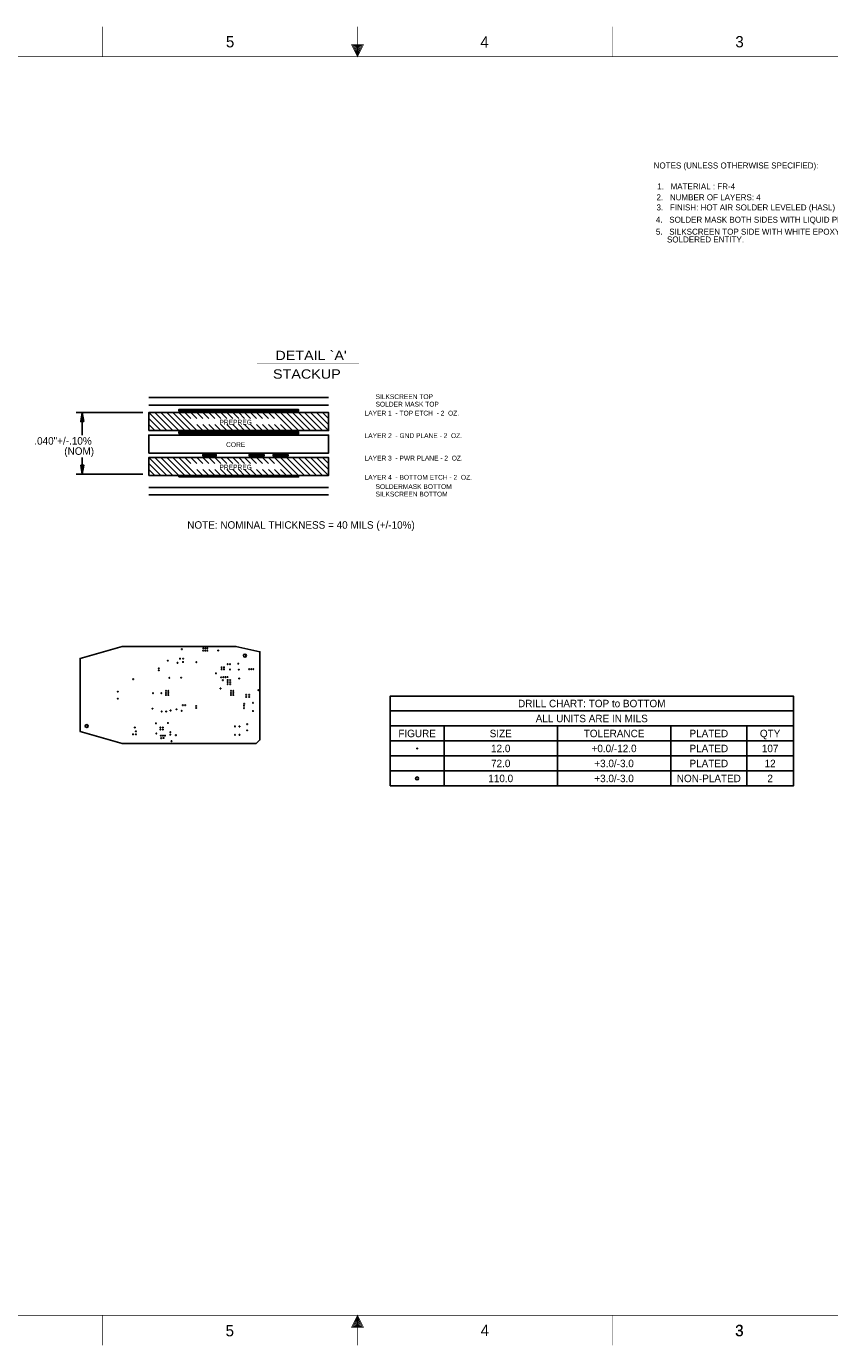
# Model space of a CAD drawing. Extents: x -12487 to 21523, y -10336 to 11674.
# Tile 2 of 3: x -1006 to 12396, y -10336 to 11674. Entities that reach past the tile are written whole.
import ezdxf
from ezdxf.enums import TextEntityAlignment as Align

# ---------------------------------------------------------------- set-up
doc = ezdxf.new("R2010")
doc.units = 0
for name, color, linetype in [('BG_OUTLINE', 7, 'CONTINUOUS'), ('DF_FAB', 134, 'CONTINUOUS'), ('DF_FABNOTES', 171, 'CONTINUOUS'), ('DF_OUTLINE', 7, 'CONTINUOUS'), ('MA_NCLEGEND-1-4', 171, 'CONTINUOUS')]:
    doc.layers.add(name, color=color, linetype=linetype)

# ---------------------------------------------------------------- blocks, each defined once
blk = doc.blocks.new('FIGURE_CIRCLE')
blk.add_circle((0, 0), 0.5)

msp = doc.modelspace()

# ---------------------------------------------------------------- linework, layer by layer
at = {"layer": 'BG_OUTLINE'}
msp.add_lwpolyline([(590, -290), (-110, -90), (-110, 0), (-110, 1130), (590, 1330), (2490, 1330), (2890, 1240), (2890, -230), (2830, -290)], close=True, dxfattribs=at)
at = {"layer": 'DF_FAB', "const_width": 8}
msp.add_lwpolyline([(2843.6, 6056.6), (4543.6, 6056.6)], dxfattribs=at)
at = {"layer": 'DF_FABNOTES'}
for points in [[(1036, 5481), (4036, 5481)], [(1036, 5356), (4036, 5356)], [(936, 5231), (-174, 5231)], [(-49, 5081), (-74, 5231), (-99, 5081), (-49, 5081)], [(-74, 4856), (-74, 5231)], [(1036, 5231), (1136, 5131)], [(1036, 5131), (1136, 5031)], [(1136, 5231), (1236, 5131)], [(1136, 5131), (1236, 5031)], [(1236, 5231), (1336, 5131)], [(1236, 5131), (1336, 5031)], [(1336, 5231), (1436, 5131)], [(1336, 5131), (1436, 5031)], [(1436, 5231), (1536, 5131)], [(1436, 5131), (1536, 5031)], [(1536, 5231), (1636, 5131)], [(1536, 5131), (1636, 5031)], [(1636, 5231), (1736, 5131)], [(1636, 5131), (1736, 5031)], [(1736, 5231), (1836, 5131)], [(1836, 5231), (1936, 5131)], [(1936, 5231), (2036, 5131)], [(2036, 5231), (2136, 5131)], [(2136, 5231), (2236, 5131)], [(2236, 5231), (2336, 5131)], [(2336, 5231), (2436, 5131)], [(2436, 5231), (2536, 5131)], [(2536, 5231), (2636, 5131)], [(2636, 5231), (2736, 5131)], [(2736, 5231), (2836, 5131)], [(2836, 5231), (2936, 5131)], [(2936, 5231), (3036, 5131)], [(3036, 5231), (3136, 5131)], [(3136, 5231), (3236, 5131)], [(3236, 5231), (3336, 5131)], [(3236, 5131), (3336, 5031)], [(3336, 5231), (3436, 5131)], [(3336, 5131), (3436, 5031)], [(3436, 5231), (3536, 5131)], [(3436, 5131), (3536, 5031)], [(3536, 5231), (3636, 5131)], [(3536, 5131), (3636, 5031)], [(3636, 5231), (3736, 5131)], [(3636, 5131), (3736, 5031)], [(3736, 5231), (3836, 5131)], [(3736, 5131), (3836, 5031)], [(3836, 5231), (3936, 5131)], [(3836, 5131), (3936, 5031)], [(3936, 5231), (4036, 5131)], [(3936, 5131), (4036, 5031)], [(1036, 5031), (1136, 4931)], [(1136, 5031), (1236, 4931)], [(1236, 5031), (1336, 4931)], [(1336, 5031), (1436, 4931)], [(1436, 5031), (1536, 4931)], [(1536, 5031), (1636, 4931)], [(1636, 5031), (1736, 4931)], [(1736, 5031), (1836, 4931)], [(1836, 5031), (1936, 4931)], [(1936, 5031), (2036, 4931)], [(2036, 5031), (2136, 4931)], [(2136, 5031), (2236, 4931)], [(2236, 5031), (2336, 4931)], [(2336, 5031), (2436, 4931)], [(2436, 5031), (2536, 4931)], [(2536, 5031), (2636, 4931)], [(2636, 5031), (2736, 4931)], [(2736, 5031), (2836, 4931)], [(2836, 5031), (2936, 4931)], [(2936, 5031), (3036, 4931)], [(3036, 5031), (3136, 4931)], [(3136, 5031), (3236, 4931)], [(3236, 5031), (3336, 4931)], [(3336, 5031), (3436, 4931)], [(3436, 5031), (3536, 4931)], [(3536, 5031), (3636, 4931)], [(3636, 5031), (3736, 4931)], [(3736, 5031), (3836, 4931)], [(3836, 5031), (3936, 4931)], [(3936, 5031), (4036, 4931)], [(-74, 4481), (-74, 4206)], [(-74, 4406), (-74, 4456)], [(1036, 4481), (1136, 4381)], [(1136, 4481), (1236, 4381)], [(1236, 4481), (1336, 4381)], [(1336, 4481), (1436, 4381)], [(1436, 4481), (1536, 4381)], [(1536, 4481), (1636, 4381)], [(1636, 4481), (1736, 4381)], [(1736, 4481), (1836, 4381)], [(1836, 4481), (1936, 4381)], [(1936, 4481), (2036, 4381)], [(2036, 4481), (2136, 4381)], [(2136, 4481), (2236, 4381)], [(2236, 4481), (2336, 4381)], [(2336, 4481), (2436, 4381)], [(2436, 4481), (2536, 4381)], [(2536, 4481), (2636, 4381)], [(2636, 4481), (2736, 4381)], [(2736, 4481), (2836, 4381)], [(2836, 4481), (2936, 4381)], [(2936, 4481), (3036, 4381)], [(3036, 4481), (3136, 4381)], [(3136, 4481), (3236, 4381)], [(3236, 4481), (3336, 4381)], [(3336, 4481), (3436, 4381)], [(3436, 4481), (3536, 4381)], [(3536, 4481), (3636, 4381)], [(3636, 4481), (3736, 4381)], [(3736, 4481), (3836, 4381)], [(3836, 4481), (3936, 4381)], [(3936, 4481), (4036, 4381)], [(936, 4206), (-174, 4206)], [(-99, 4356), (-74, 4206), (-49, 4356), (-99, 4356)], [(1036, 4381), (1136, 4281)], [(1036, 4281), (1136, 4181)], [(1136, 4381), (1236, 4281)], [(1136, 4281), (1236, 4181)], [(1236, 4381), (1336, 4281)], [(1236, 4281), (1336, 4181)], [(1336, 4381), (1436, 4281)], [(1336, 4281), (1436, 4181)], [(1436, 4381), (1536, 4281)], [(1436, 4281), (1536, 4181)], [(1536, 4381), (1636, 4281)], [(1536, 4281), (1636, 4181)], [(1636, 4381), (1736, 4281)], [(1636, 4281), (1736, 4181)], [(1736, 4281), (1836, 4181)], [(1836, 4281), (1936, 4181)], [(1936, 4281), (2036, 4181)], [(2036, 4281), (2136, 4181)], [(2136, 4281), (2236, 4181)], [(2236, 4281), (2336, 4181)], [(2336, 4281), (2436, 4181)], [(2436, 4281), (2536, 4181)], [(2536, 4281), (2636, 4181)], [(2636, 4281), (2736, 4181)], [(2736, 4281), (2836, 4181)], [(2836, 4281), (2936, 4181)], [(2936, 4281), (3036, 4181)], [(3036, 4281), (3136, 4181)], [(3136, 4281), (3236, 4181)], [(3236, 4381), (3336, 4281)], [(3236, 4281), (3336, 4181)], [(3336, 4381), (3436, 4281)], [(3336, 4281), (3436, 4181)], [(3436, 4381), (3536, 4281)], [(3436, 4281), (3536, 4181)], [(3536, 4381), (3636, 4281)], [(3536, 4281), (3636, 4181)], [(3636, 4381), (3736, 4281)], [(3636, 4281), (3736, 4181)], [(3736, 4381), (3836, 4281)], [(3736, 4281), (3836, 4181)], [(3836, 4381), (3936, 4281)], [(3836, 4281), (3936, 4181)], [(3936, 4381), (4036, 4281)], [(3936, 4281), (4036, 4181)], [(1036, 3981), (4036, 3981)], [(1036, 3856), (4036, 3856)]]:
    msp.add_lwpolyline(points, dxfattribs=at)
for points in [[(1036, 4931), (1036, 5231), (4036, 5231), (4036, 4931)], [(1536, 5256), (1536, 5281), (3536, 5281), (3536, 5256)], [(1036, 4556), (1036, 4856), (4036, 4856), (4036, 4556)], [(1536, 4881), (1536, 4906), (3536, 4906), (3536, 4881)], [(1036, 4181), (1036, 4481), (4036, 4481), (4036, 4181)], [(1936, 4506), (1936, 4531), (2161, 4531), (2161, 4506)], [(2711, 4506), (2711, 4531), (2961, 4531), (2961, 4506)], [(3111, 4506), (3111, 4531), (3361, 4531), (3361, 4506)], [(1536, 4156), (1536, 4181), (3536, 4181), (3536, 4156)]]:
    msp.add_lwpolyline(points, close=True, dxfattribs=at)
at = {"layer": 'DF_OUTLINE', "const_width": 10}
for points in [[(268, 11669), (268, 11169)], [(4518, 11669), (4518, 11169)], [(8768, 11669), (8768, 11169)], [(4618, 11369), (4518, 11169), (4418, 11369), (4618, 11369)], [(4598, 11359), (4438, 11359), (4518, 11189), (4598, 11359)], [(4578, 11349), (4458, 11349), (4518, 11209), (4578, 11349)], [(4558, 11339), (4478, 11339), (4518, 11229), (4558, 11339)], [(4538, 11329), (4498, 11329), (4518, 11259), (4538, 11329)], [(4528, 11319), (4508, 11319), (4518, 11289), (4528, 11319)], [(-11482, -9831), (20518, -9831), (20518, 11169), (-11482, 11169), (-11482, -9831)], [(268, -9831), (268, -10331)], [(4418, -10031), (4518, -9831), (4618, -10031), (4418, -10031)], [(4438, -10021), (4598, -10021), (4518, -9851), (4438, -10021)], [(4458, -10011), (4578, -10011), (4518, -9871), (4458, -10011)], [(4478, -10001), (4558, -10001), (4518, -9891), (4478, -10001)], [(4498, -9991), (4538, -9991), (4518, -9921), (4498, -9991)], [(4518, -10331), (4518, -9831)], [(8768, -9831), (8768, -10331)], [(4508, -9981), (4528, -9981), (4518, -9951), (4508, -9981)]]:
    msp.add_lwpolyline(points, dxfattribs=at)
at = {"layer": 'MA_NCLEGEND-1-4'}
msp.add_lwpolyline([(5064, -998), (5064, 502), (11791, 502), (11791, -998)], close=True, dxfattribs=at)
for points in [[(5064, 252), (11791, 252)], [(5064, 2), (11791, 2)], [(5963, 2), (5963, -998)], [(7854, 2), (7854, -998)], [(9745, 2), (9745, -998)], [(11016, 2), (11016, -998)], [(5064, -248), (11791, -248)], [(5064, -498), (11791, -498)], [(5064, -748), (11791, -748)]]:
    msp.add_lwpolyline(points, dxfattribs=at)

# ---------------------------------------------------------------- block references
for p, xscale, yscale in [((1557.2, 1125), 12, 12), ((1586.8, 1283.7), 12, 12), ((1608.9, 1123.9), 12, 12), ((1944.7, 1257.8), 12, 12), ((1945.2, 1298.1), 12, 12), ((1979.7, 1257.8), 12, 12), ((1980.2, 1298.1), 12, 12), ((2013.9, 1257.8), 12, 12), ((2014.4, 1298.1), 12, 12), ((2192.7, 1260.7), 12, 12), ((2640, 1176), 50, 50), ((1203, 929.5), 12, 12), ((1203.9, 964.5), 12, 12), ((1353.5, 1091.1), 12, 12), ((1515.1, 1056.4), 12, 12), ((1608.4, 1069.3), 12, 12), ((1829, 1066.8), 12, 12), ((2157.3, 879.6), 12, 12), ((2529.8, 1040.3), 12, 12), ((2538.3, 942.2), 12, 12), ((2712.4, 948.8), 12, 12), ((2747.4, 948.8), 12, 12), ((2781.6, 948.8), 12, 12), ((777, 783.8), 12, 12), ((1378.9, 806.4), 12, 12), ((1577.8, 807.2), 12, 12), ((2244.2, 814.8), 12, 12), ((2279.9, 815.1), 12, 12), ((2314.9, 817.2), 12, 12), ((2350.5, 817.9), 12, 12), ((2544, 795.4), 12, 12), ((519.4, 575.2), 12, 12), ((519.4, 457.1), 12, 12), ((1105.3, 550), 12, 12), ((1244.7, 550), 12, 12), ((2233.2, 628.1), 12, 12), ((2662.2, 520.8), 12, 12), ((2662.2, 485.8), 12, 12), ((2712.2, 520.8), 12, 12), ((2712.2, 485.8), 12, 12), ((2865, 600), 12, 12), ((1098.9, 291.8), 12, 12), ((1250, 244.7), 12, 12), ((1325, 244.7), 12, 12), ((1400, 260), 12, 12), ((1500, 279.3), 12, 12), ((1583.6, 254.6), 12, 12), ((1826.3, 336.6), 12, 12), ((1826.3, 301.6), 12, 12), ((2625, 340), 12, 12), ((2625, 300), 12, 12), ((2627.2, 372), 12, 12), ((2776.1, 388.9), 12, 12), ((2776.1, 251.1), 12, 12), ((0, 0), 50, 50), ((1156.2, 47.2), 12, 12), ((1356.2, 52.7), 12, 12), ((2475, -5.3), 12, 12), ((2550, -5.3), 12, 12), ((2678.6, 31.2), 12, 12), ((773.9, -137.4), 12, 12), ((804.2, -22.4), 12, 12), ((821.5, -87.4), 12, 12), ((821.5, -137.4), 12, 12), ((1162.2, -122.4), 12, 12), ((1238.7, -160.5), 12, 12), ((1241.6, -200.7), 12, 12), ((1273.7, -159), 12, 12), ((1283.2, -199.6), 12, 12), ((1307.9, -158.7), 12, 12), ((1395, -102.2), 12, 12), ((1396.6, -142.4), 12, 12), ((1489, -152.3), 12, 12), ((2475, -144.7), 12, 12), ((2550, -144.7), 12, 12), ((2678.6, -71.2), 12, 12), ((1414, -251.5), 12, 12), ((5513.5, -373), 12, 12), ((5513.5, -873), 50, 50)]:
    msp.add_blockref('FIGURE_CIRCLE', p, dxfattribs=dict(at, xscale=xscale, yscale=yscale))
at = {"layer": 'MA_NCLEGEND-1-4', "xscale": 12, "yscale": 12, "rotation": 90}
for p in [(2251.9, 981.1), (2252.2, 946.9), (2292.2, 980.6), (2292.5, 946.4), (2351.8, 1034.1), (2390.5, 1034.4), (2391.6, 943), (2271.1, 766), (2353.1, 768.7), (2353.1, 734.5), (2353.1, 699.5), (2393.4, 768.2), (2393.4, 734), (2393.4, 699), (1322.8, 587.4), (1322.8, 553.2), (1322.8, 518.2), (1363.1, 586.9), (1363.1, 552.7), (1363.1, 517.7), (2407.2, 587.4), (2407.2, 553.2), (2407.2, 518.2), (2447.5, 586.9), (2447.5, 552.7), (2447.5, 517.7), (1603.1, 350.2), (1643.4, 349.7), (1229.4, -22.1), (1229.7, -56.3), (1269.7, -22.6), (1270, -56.8)]:
    msp.add_blockref('FIGURE_CIRCLE', p, dxfattribs=at)

# ---------------------------------------------------------------- texts
at = {"layer": 'DF_FAB'}
for s, p in [('NOTES (UNLESS OTHERWISE SPECIFIED):', (9459.9, 9303.1)), ('1.   MATERIAL : FR-4', (9519.4, 8953.7)), ('2.   NUMBER OF LAYERS: 4', (9507.6, 8772.6)), ('3.   FINISH: HOT AIR SOLDER LEVELED (HASL)', (9507.6, 8603.4)), ('4.   SOLDER MASK BOTH SIDES WITH LIQUID PHOTO IMAGEABLE SOLDER MASK (LPI), GREEN.', (9497.4, 8398.6)), ('5.   SILKSCREEN TOP SIDE WITH WHITE EPOXY NON CONDUCTIVE INK.  SILKSCREEN MAY BE TRIMMED OFF ANY', (9497.4, 8198.6)), ('     SOLDERED ENTITY.', (9496.5, 8068.8))]:
    msp.add_text(s, height=100, dxfattribs=at).set_placement(p)
for s, height, width, p in [("DETAIL `A'", 156, 1.147436, (3743.6, 6106.6)), ('STACKUP', 156, 1.147436, (3674, 5796)), ('NOTE: NOMINAL THICKNESS = 40 MILS (+/-10%)', 125, 0.992, (3576, 3293.3))]:
    msp.add_text(s, height=height, dxfattribs=dict(at, width=width)).set_placement(p, align=Align.CENTER)
at = {"layer": 'DF_FABNOTES'}
for s, p in [('      SILKSCREEN TOP', (4636, 5456)), ('      SOLDER MASK TOP', (4636, 5331)), ('LAYER 1  - TOP ETCH  - 2  OZ.', (4636, 5181)), ('LAYER 2  - GND PLANE - 2  OZ.', (4636, 4806)), ('LAYER 3  - PWR PLANE - 2  OZ.', (4636, 4431)), ('LAYER 4  - BOTTOM ETCH - 2  OZ.', (4636, 4111)), ('      SOLDERMASK BOTTOM', (4636, 3956)), ('      SILKSCREEN BOTTOM', (4636, 3831))]:
    msp.add_text(s, height=80, dxfattribs=at).set_placement(p)
for s, p in [('PREPREG', (2486, 5031)), ('CORE', (2486, 4656)), ('PREPREG', (2486, 4281))]:
    msp.add_text(s, height=80, dxfattribs=at).set_placement(p, align=Align.CENTER)
at = {"layer": 'DF_FABNOTES', "width": 0.992}
for s, p in [('.040"+/-.10%', (-874, 4696)), ('(NOM)', (-374, 4526))]:
    msp.add_text(s, height=125, dxfattribs=at).set_placement(p)
at = {"layer": 'DF_OUTLINE'}
for s, p in [('5', (2323, 11324)), ('4', (6568, 11319)), ('3', (10823, 11324)), ('5', (2318, -10181)), ('4', (6573, -10176)), ('3', (10818, -10181)), ('3', (10823, -10176))]:
    msp.add_text(s, height=188, dxfattribs=at).set_placement(p)
at = {"layer": 'MA_NCLEGEND-1-4'}
for p in [(2640, 1176), (0, 0), (5513.5, -873)]:
    msp.add_text('NP', height=25, dxfattribs=at).set_placement(p, align=Align.MIDDLE_CENTER)
at = {"layer": 'MA_NCLEGEND-1-4', "width": 0.992}
for s, p in [('DRILL CHART: TOP to BOTTOM', (8427.5, 314.5)), ('ALL UNITS ARE IN MILS', (8427.5, 64.5)), ('FIGURE', (5513.5, -185.5)), ('SIZE', (6908.5, -185.5)), ('TOLERANCE', (8799.5, -185.5)), ('PLATED', (10380.5, -185.5)), ('QTY', (11403.5, -185.5)), ('12.0', (6908.5, -435.5)), ('+0.0/-12.0', (8799.5, -435.5)), ('PLATED', (10380.5, -435.5)), ('107', (11403.5, -435.5)), ('72.0', (6908.5, -685.5)), ('+3.0/-3.0', (8799.5, -685.5)), ('PLATED', (10380.5, -685.5)), ('12', (11403.5, -685.5)), ('110.0', (6908.5, -935.5)), ('+3.0/-3.0', (8799.5, -935.5)), ('NON-PLATED', (10380.5, -935.5)), ('2', (11403.5, -935.5))]:
    msp.add_text(s, height=125, dxfattribs=at).set_placement(p, align=Align.CENTER)

doc.saveas('drawing.dxf')
